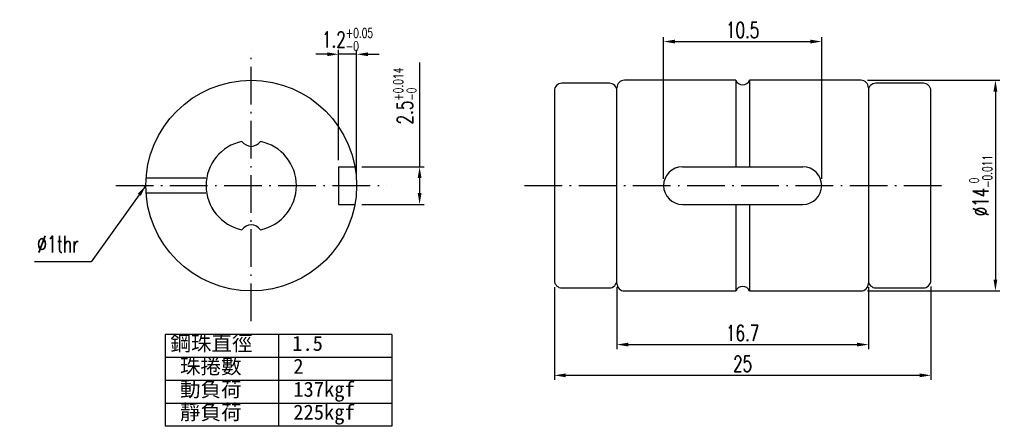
# Model space of a CAD drawing. Header units: millimetres. Extents: x 10 to 1135, y 20 to 449.
import ezdxf
from ezdxf.lldxf.tags import DXFTag

# ---------------------------------------------------------------- set-up
doc = ezdxf.new("R2010")
doc.units = ezdxf.units.MM
doc.linetypes.add('CL-5', pattern=[7.1, 5, -1, 0.1, -1])
doc.layers.get('DEFPOINTS').update_dxf_attribs({"linetype": 'CONTINUOUS'})
for name, color, linetype in [('CL', 1, 'CL-5'), ('DIM', 4, 'CONTINUOUS'), ('HID', 2, 'DASHED'), ('OUT', 3, 'CONTINUOUS')]:
    doc.layers.add(name, color=color, linetype=linetype)
doc.styles.add('DIM-7', font='SIMPLEX.shx', dxfattribs={"width": 0.7, "bigfont": 'chineset.shx'})
doc.styles.add('T', font='kaiu.ttf')
tags = doc.linetypes.add('DASHED', pattern=[25.72, 12.86, -12.86]).pattern_tags.tags
tags[6:7] = [DXFTag(74, 4), DXFTag(75, 0), DXFTag(340, '0'), DXFTag(46, 0.0), DXFTag(50, 0.0), DXFTag(44, 0.0), DXFTag(45, 0.0)]
tags[4:5] = [DXFTag(74, 4), DXFTag(75, 0), DXFTag(340, '0'), DXFTag(46, 0.0), DXFTag(50, 0.0), DXFTag(44, 0.0), DXFTag(45, 0.0)]
doc.dimstyles.new('CNS', dxfattribs={"dimtxt": 3.5, "dimasz": 2.5, "dimexe": 1, "dimexo": 1.5, "dimgap": 0.09, "dimtad": 0, "dimdsep": 46, "dimtxsty": 'DIM-7', "dimcen": 0.09, "dimclrd": 1, "dimclre": 1, "dimclrt": 4, "dimadec": 0, "dimazin": 0, "dimtfac": 1, "dimtix": 1, "dimtmove": 2, "dimatfit": 3, "dimfxl": 1, "dimtvp": 0.971429, "dimtolj": 1, "dimarcsym": 0})

# ---------------------------------------------------------------- blocks, each defined once
blk = doc.blocks.new('*D3')
at = {"layer": 'DEFPOINTS', "color": 0, "transparency": 16777216}
for p in [(45.128, 29.913), (70.131, 29.963), (70.131, 23.604)]:
    blk.add_point(p, dxfattribs=at)
at = {"layer": 'DIM', "color": 4, "lineweight": -2, "transparency": 16777216}
for p, q in [((45.128, 29.463), (45.128, 23.304)), ((70.131, 29.513), (70.131, 23.304)), ((45.878, 23.604), (69.381, 23.604))]:
    blk.add_line(p, q, dxfattribs=at)
at = {"layer": 'DIM', "color": 4, "transparency": 16777216}
for points in [[(45.878, 23.729), (45.878, 23.479), (45.128, 23.604)], [(69.381, 23.729), (69.381, 23.479), (70.131, 23.604)]]:
    blk.add_solid(points, dxfattribs=at)
at = {"layer": 'DIM', "color": 4, "transparency": 16777216, "insert": (57.629, 24.369), "char_height": 1.05, "attachment_point": 5, "style": 'DIM-7'}
blk.add_mtext('\\A1;25', dxfattribs=at)
blk = doc.blocks.new('*D7')
at = {"layer": 'DEFPOINTS', "color": 0, "transparency": 16777216}
for p in [(31.881, 37.463), (31.881, 34.963), (36.177, 34.963)]:
    blk.add_point(p, dxfattribs=at)
at = {"layer": 'DIM', "color": 4, "lineweight": -2, "transparency": 16777216}
for p, q in [((36.177, 44.403), (36.177, 37.463)), ((32.331, 37.463), (36.477, 37.463)), ((36.177, 36.713), (36.177, 35.713)), ((32.331, 34.963), (36.477, 34.963))]:
    blk.add_line(p, q, dxfattribs=at)
at = {"layer": 'DIM', "color": 4, "transparency": 16777216}
for points in [[(36.052, 36.713), (36.302, 36.713), (36.177, 37.463)], [(36.052, 35.713), (36.302, 35.713), (36.177, 34.963)]]:
    blk.add_solid(points, dxfattribs=at)
at = {"layer": 'DIM', "color": 4, "transparency": 16777216, "insert": (35.202, 42.164), "char_height": 1.05, "attachment_point": 5, "rotation": 90, "style": 'DIM-7'}
blk.add_mtext('\\A1;2.5{\\H0.630000;\\S+0.014^ -0;}', dxfattribs=at)
blk = doc.blocks.new('*D8')
at = {"layer": 'DEFPOINTS', "color": 0, "transparency": 16777216}
for p in [(30.793, 44.944), (30.793, 37.463), (31.993, 36.213)]:
    blk.add_point(p, dxfattribs=at)
at = {"layer": 'DIM', "color": 4, "lineweight": -2, "transparency": 16777216}
for p, q in [((30.793, 37.913), (30.793, 45.244)), ((31.993, 36.663), (31.993, 45.244)), ((30.043, 44.944), (29.293, 44.944)), ((31.993, 44.944), (30.793, 44.944)), ((32.743, 44.944), (33.493, 44.944))]:
    blk.add_line(p, q, dxfattribs=at)
at = {"layer": 'DIM', "color": 4, "transparency": 16777216}
for points in [[(30.043, 45.069), (30.043, 44.819), (30.793, 44.944)], [(32.743, 45.069), (32.743, 44.819), (31.993, 44.944)]]:
    blk.add_solid(points, dxfattribs=at)
at = {"layer": 'DIM', "color": 4, "transparency": 16777216, "insert": (31.393, 45.919), "char_height": 1.05, "attachment_point": 5, "style": 'DIM-7'}
blk.add_mtext('\\A1;1.2{\\H0.630000;\\S+0.05^ -0;}', dxfattribs=at)
blk = doc.blocks.new('*D9')
at = {"layer": 'DEFPOINTS', "color": 0, "transparency": 16777216}
for p in [(62.881, 45.789), (52.381, 36.213), (62.881, 36.213)]:
    blk.add_point(p, dxfattribs=at)
at = {"layer": 'DIM', "color": 4, "lineweight": -2, "transparency": 16777216}
for p, q in [((52.381, 36.663), (52.381, 46.089)), ((53.131, 45.789), (62.131, 45.789)), ((62.881, 36.663), (62.881, 46.089))]:
    blk.add_line(p, q, dxfattribs=at)
at = {"layer": 'DIM', "color": 4, "transparency": 16777216}
for points in [[(53.131, 45.914), (53.131, 45.664), (52.381, 45.789)], [(62.131, 45.914), (62.131, 45.664), (62.881, 45.789)]]:
    blk.add_solid(points, dxfattribs=at)
at = {"layer": 'DIM', "color": 4, "transparency": 16777216, "insert": (57.631, 46.554), "char_height": 1.05, "attachment_point": 5, "style": 'DIM-7'}
blk.add_mtext('\\A1;10.5', dxfattribs=at)
blk = doc.blocks.new('*D10')
at = {"layer": 'DEFPOINTS', "color": 0, "transparency": 16777216}
for p in [(65.481, 43.213), (65.481, 29.213), (74.418, 29.213)]:
    blk.add_point(p, dxfattribs=at)
at = {"layer": 'DIM', "color": 4, "lineweight": -2, "transparency": 16777216}
for p, q in [((65.931, 43.213), (74.718, 43.213)), ((74.418, 42.463), (74.418, 29.963)), ((65.931, 29.213), (74.718, 29.213))]:
    blk.add_line(p, q, dxfattribs=at)
at = {"layer": 'DIM', "color": 4, "transparency": 16777216}
for points in [[(74.293, 42.463), (74.543, 42.463), (74.418, 43.213)], [(74.293, 29.963), (74.543, 29.963), (74.418, 29.213)]]:
    blk.add_solid(points, dxfattribs=at)
at = {"layer": 'DIM', "color": 4, "transparency": 16777216, "insert": (73.443, 36.213), "char_height": 1.05, "attachment_point": 5, "rotation": 90, "style": 'DIM-7'}
blk.add_mtext('\\A1;%%c14{\\H0.630000;\\S 0^ -0.011;}', dxfattribs=at)
blk = doc.blocks.new('*D12')
at = {"layer": 'DEFPOINTS', "color": 0, "transparency": 16777216}
for p in [(49.278, 29.913), (65.981, 29.913), (65.981, 25.648)]:
    blk.add_point(p, dxfattribs=at)
at = {"layer": 'DIM', "color": 4, "lineweight": -2, "transparency": 16777216}
for p, q in [((49.278, 29.463), (49.278, 25.348)), ((65.981, 29.463), (65.981, 25.348)), ((50.028, 25.648), (65.231, 25.648))]:
    blk.add_line(p, q, dxfattribs=at)
at = {"layer": 'DIM', "color": 4, "transparency": 16777216}
for points in [[(50.028, 25.773), (50.028, 25.523), (49.278, 25.648)], [(65.231, 25.773), (65.231, 25.523), (65.981, 25.648)]]:
    blk.add_solid(points, dxfattribs=at)
at = {"layer": 'DIM', "color": 4, "transparency": 16777216, "insert": (57.629, 26.413), "char_height": 1.05, "attachment_point": 5, "style": 'DIM-7'}
blk.add_mtext('\\A1;16.7', dxfattribs=at)

msp = doc.modelspace()

# ---------------------------------------------------------------- linework, layer by layer
at = {"layer": 'CL', "ltscale": 0.5}
for p, q in [((24.993, 27.213), (24.993, 45.213)), ((15.993, 36.213), (33.993, 36.213)), ((43.141, 36.213), (71.221, 36.213))]:
    msp.add_line(p, q, dxfattribs=at)
at = {"layer": 'DIM'}
for p, q in [((34.324, 26.315), (19.275, 26.315)), ((19.275, 26.315), (19.275, 20.215)), ((26.8, 26.315), (26.8, 20.215)), ((34.324, 26.315), (34.324, 20.215)), ((34.324, 24.79), (19.275, 24.79)), ((34.324, 23.265), (19.275, 23.265)), ((34.324, 21.74), (19.275, 21.74)), ((34.324, 20.215), (19.275, 20.215))]:
    msp.add_line(p, q, dxfattribs=at)
at = {"layer": 'HID', "ltscale": 0.05}
for p, q in [((30.793, 37.463), (30.793, 34.963)), ((30.793, 37.463), (31.881, 37.463)), ((21.985, 36.713), (18.011, 36.713)), ((21.985, 35.713), (18.011, 35.713)), ((30.793, 34.963), (31.881, 34.963))]:
    msp.add_line(p, q, dxfattribs=at)
at = {"layer": 'OUT'}
for p, q in [((57.173, 43.213), (49.778, 43.213)), ((65.481, 43.213), (58.089, 43.213)), ((45.128, 42.513), (45.128, 29.913)), ((48.778, 43.013), (45.628, 43.013)), ((49.278, 29.713), (49.278, 42.713)), ((65.981, 42.713), (65.981, 29.713)), ((69.631, 43.013), (66.481, 43.013)), ((70.131, 29.913), (70.131, 42.513)), ((45.628, 29.413), (48.778, 29.413)), ((49.778, 29.213), (57.173, 29.213)), ((58.089, 29.213), (65.481, 29.213)), ((66.481, 29.413), (69.631, 29.413))]:
    msp.add_line(p, q, dxfattribs=at)
at = {"layer": 'OUT', "color": 3, "linetype": 'Continuous'}
for p, q in [((57.173, 43.213), (57.173, 37.463)), ((57.173, 43.213), (57.173, 37.463)), ((58.089, 43.213), (58.089, 37.463)), ((53.631, 37.463), (61.631, 37.463)), ((53.631, 34.963), (61.631, 34.963)), ((57.173, 34.963), (57.173, 29.213)), ((58.089, 34.963), (58.089, 29.213)), ((57.173, 33.076), (57.173, 29.213))]:
    msp.add_line(p, q, dxfattribs=at)
msp.add_circle((24.993, 36.213), 7, dxfattribs=at)
at = {"layer": 'OUT'}
for centre, radius, start, end in [((49.778, 42.713), 0.5, 90, 180), ((65.481, 42.713), 0.5, 0, 90), ((45.628, 42.513), 0.5, 90, 180), ((48.778, 42.513), 0.5, 0, 90), ((66.481, 42.513), 0.5, 90, 180), ((69.631, 42.513), 0.5, 0, 90), ((24.993, 36.213), 3, 101.76905, 258.23095), ((25.051, 39.657), 0.84, 217.12463, 266.05091), ((24.936, 39.657), 0.84, 273.94909, 322.87537), ((24.993, 36.213), 3, 281.76646, 78.23095), ((25.051, 32.769), 0.84, 93.94909, 142.87537), ((24.936, 32.769), 0.84, 37.12463, 86.05091), ((45.628, 29.913), 0.5, 180, 270), ((48.778, 29.913), 0.5, 270, 0), ((49.778, 29.713), 0.5, 180, 270), ((65.481, 29.713), 0.5, 270, 0), ((66.481, 29.913), 0.5, 180, 270), ((69.631, 29.913), 0.5, 270, 0)]:
    msp.add_arc(centre, radius, start, end, dxfattribs=at)
at = {"layer": 'OUT', "color": 3, "linetype": 'Continuous'}
for centre, radius, start, end in [((57.631, 43.413), 0.5, 203.57818, 336.42182), ((53.631, 36.213), 1.25, 90, 270), ((61.631, 36.213), 1.25, 270, 90), ((57.631, 29.013), 0.5, 23.57818, 156.42182)]:
    msp.add_arc(centre, radius, start, end, dxfattribs=at)

# ---------------------------------------------------------------- texts
at = {"layer": 'DIM', "style": 'T'}
for s, p in [('鋼珠直徑', (19.628, 25.232)), ('1.5', (27.714, 25.232)), ('珠捲數', (20.263, 23.707)), ('2', (27.788, 23.707)), ('動負荷', (20.263, 22.182)), ('137kgf', (27.788, 22.182)), ('靜負荷', (20.263, 20.657)), ('225kgf', (27.788, 20.657))]:
    msp.add_text(s, height=1, dxfattribs=at).set_placement(p)
at = {"layer": 'DIM', "color": 4, "insert": (13.539, 31.775), "char_height": 1.1, "attachment_point": 9, "style": 'DIM-7'}
msp.add_mtext('%%C1thr', dxfattribs=at)

# ---------------------------------------------------------------- dimensions: what is measured, and where the dimension line sits
at = {"layer": 'DIM'}
for base, p1, p2, override, picture, middle in [((62.881, 45.789), (52.381, 36.213), (62.881, 36.213), {"dimscale": 0.3, "dimgap": 0.8, "dimtad": 1, "dimclrd": 4, "dimclre": 4, "dimadec": 2, "dimazin": 2, "dimtm": 1e-09, "dimtfac": 0.6, "dimtmove": 1}, '*D9', (57.631, 46.554)), ((30.793, 44.944), (31.993, 36.213), (30.793, 37.463), {"dimscale": 0.3, "dimgap": 0.8, "dimtad": 1, "dimclrd": 4, "dimclre": 4, "dimadec": 2, "dimazin": 2, "dimtol": 1, "dimlim": 0, "dimtp": 0.05, "dimtm": 1e-09, "dimtfac": 0.6, "dimtmove": 1}, '*D8', (31.393, 45.919)), ((70.131, 23.604), (45.128, 29.913), (70.131, 29.963), {"dimscale": 0.3, "dimgap": 0.8, "dimtad": 1, "dimclrd": 4, "dimclre": 4, "dimadec": 2, "dimazin": 2, "dimtm": 1e-09, "dimtfac": 0.6, "dimtmove": 1}, '*D3', (57.629, 24.369)), ((65.981, 25.648), (49.278, 29.913), (65.981, 29.913), {"dimscale": 0.3, "dimgap": 0.8, "dimtad": 1, "dimclrd": 4, "dimclre": 4, "dimadec": 2, "dimazin": 2, "dimtm": 1e-09, "dimtfac": 0.6, "dimtmove": 1}, '*D12', (57.629, 26.413))]:
    dim = msp.add_linear_dim(base=base, p1=p1, p2=p2, dimstyle='CNS', override=override, dxfattribs=at)
    dim.commit()
    dim.dimension.update_dxf_attribs({"geometry": picture, "text_midpoint": middle})
dim = msp.add_linear_dim(base=(36.177, 34.963), p1=(31.881, 37.463), p2=(31.881, 34.963), angle=270, dimstyle='CNS', override={"dimscale": 0.3, "dimgap": 0.8, "dimtad": 1, "dimclrd": 4, "dimclre": 4, "dimadec": 2, "dimazin": 2, "dimtol": 1, "dimlim": 0, "dimtp": 0.014, "dimtm": 1e-09, "dimtfac": 0.6, "dimtdec": 3, "dimtmove": 1}, dxfattribs=at)
dim.commit()
dim.dimension.update_dxf_attribs({"geometry": '*D7', "text_midpoint": (35.202, 42.164), "dimtype": 160})
dim = msp.add_linear_dim(base=(74.418, 29.213), p1=(65.481, 43.213), p2=(65.481, 29.213), angle=90, text='%%c<>', dimstyle='CNS', override={"dimscale": 0.3, "dimgap": 0.8, "dimtad": 1, "dimclrd": 4, "dimclre": 4, "dimadec": 2, "dimazin": 2, "dimtol": 1, "dimlim": 0, "dimtm": 0.011, "dimtfac": 0.6, "dimtdec": 3, "dimtmove": 1}, dxfattribs=at)
dim.commit()
dim.dimension.update_dxf_attribs({"geometry": '*D10', "text_midpoint": (73.443, 36.213)})

# ---------------------------------------------------------------- leaders
at = {"layer": 'DIM', "annotation_type": 0, "has_hookline": 1, "hookline_direction": 1, "text_width": 2.787}
msp.add_leader([(17.993, 36.213), (14.374, 31.141), (13.624, 31.141)], dimstyle='CNS', override={"dimscale": 0.3, "dimgap": 0.8, "dimtad": 1, "dimclrd": 4, "dimclre": 4, "dimadec": 2, "dimazin": 2, "dimtm": 1e-09, "dimtfac": 0.6, "dimtmove": 1}, dxfattribs=at)

doc.saveas('drawing.dxf')
